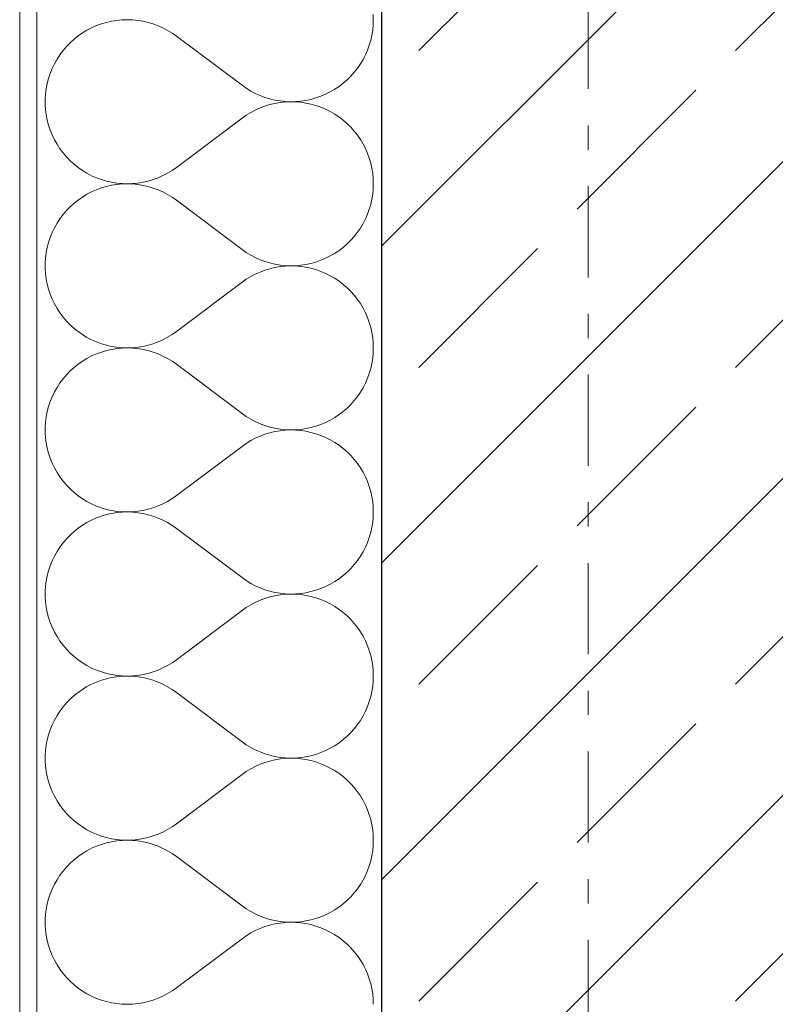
# Model space of a CAD drawing. Extents: x 100 to 2982, y 37 to 2050.
# Tile 32 of 130: x 620 to 664, y 1241 to 1298. Entities that reach past the tile are written whole.
import ezdxf
from ezdxf.xclip import XClip

# ---------------------------------------------------------------- set-up
doc = ezdxf.new("R2010")
doc.units = 0
doc.header["$MEASUREMENT"] = 0
doc.header["$XCLIPFRAME"] = 0
doc.linetypes.add('Przerywana podwójnie', pattern=[54.680554, 26.458333, -10.583333, 7.055556, -10.583333])
for name, color, linetype in [('410-K Osie', 7, 'Continuous'), ('420-K Ściany', 7, 'Continuous'), ('820-G Rysunki Obrazki', 7, 'Continuous')]:
    doc.layers.add(name, color=color, linetype=linetype)

# ---------------------------------------------------------------- blocks, each defined once
blk = doc.blocks.new('*X23')
at = {"layer": '420-K Ściany', "color": 174, "linetype": 'Continuous', "lineweight": 5, "ltscale": 0.2}
for p, q in [((640.326, 1298.236), (640.316, 1298.537)), ((623.979, 1297.767), (623.708, 1297.626)), ((624.259, 1297.891), (623.979, 1297.767)), ((624.546, 1297.996), (624.259, 1297.891)), ((624.839, 1298.082), (624.546, 1297.996)), ((625.137, 1298.15), (624.839, 1298.082)), ((625.438, 1298.198), (625.137, 1298.15)), ((625.743, 1298.227), (625.438, 1298.198)), ((626.048, 1298.236), (625.743, 1298.227)), ((626.353, 1298.226), (626.048, 1298.236)), ((626.658, 1298.196), (626.353, 1298.226)), ((626.959, 1298.147), (626.658, 1298.196)), ((627.257, 1298.078), (626.959, 1298.147)), ((627.55, 1297.991), (627.257, 1298.078)), ((627.836, 1297.885), (627.55, 1297.991)), ((628.115, 1297.76), (627.836, 1297.885)), ((628.386, 1297.618), (628.115, 1297.76)), ((640.288, 1297.635), (640.316, 1297.935)), ((640.316, 1297.935), (640.326, 1298.236)), ((623.196, 1297.294), (622.957, 1297.103)), ((623.446, 1297.468), (623.196, 1297.294)), ((623.708, 1297.626), (623.446, 1297.468)), ((628.647, 1297.459), (628.386, 1297.618)), ((628.897, 1297.284), (628.647, 1297.459)), ((628.897, 1297.284), (632.707, 1294.427)), ((640.174, 1297.044), (640.24, 1297.338)), ((640.24, 1297.338), (640.288, 1297.635)), ((622.517, 1296.679), (622.319, 1296.446)), ((622.73, 1296.898), (622.517, 1296.679)), ((622.957, 1297.103), (622.73, 1296.898)), ((639.987, 1296.472), (640.089, 1296.755)), ((640.089, 1296.755), (640.174, 1297.044)), ((622.136, 1296.201), (621.969, 1295.945)), ((622.319, 1296.446), (622.136, 1296.201)), ((639.729, 1295.928), (639.866, 1296.196)), ((639.866, 1296.196), (639.987, 1296.472)), ((621.819, 1295.679), (621.687, 1295.404)), ((621.969, 1295.945), (621.819, 1295.679)), ((639.404, 1295.421), (639.574, 1295.669)), ((639.574, 1295.669), (639.729, 1295.928)), ((621.572, 1295.121), (621.475, 1294.831)), ((621.687, 1295.404), (621.572, 1295.121)), ((638.804, 1294.747), (639.018, 1294.959)), ((639.018, 1294.959), (639.218, 1295.184)), ((639.218, 1295.184), (639.404, 1295.421)), ((621.398, 1294.535), (621.339, 1294.235)), ((621.475, 1294.831), (621.398, 1294.535)), ((632.707, 1294.427), (632.953, 1294.254)), ((638.087, 1294.198), (638.338, 1294.366)), ((638.338, 1294.366), (638.577, 1294.549)), ((638.577, 1294.549), (638.804, 1294.747)), ((621.3, 1293.932), (621.281, 1293.627)), ((621.339, 1294.235), (621.3, 1293.932)), ((632.953, 1294.254), (633.21, 1294.097)), ((633.21, 1294.097), (633.477, 1293.956)), ((633.477, 1293.956), (633.752, 1293.833)), ((633.752, 1293.833), (634.034, 1293.727)), ((634.034, 1293.727), (634.322, 1293.639)), ((636.996, 1293.695), (637.28, 1293.795)), ((637.28, 1293.795), (637.558, 1293.912)), ((637.558, 1293.912), (637.827, 1294.047)), ((637.827, 1294.047), (638.087, 1294.198)), ((621.281, 1293.627), (621.281, 1293.322)), ((621.281, 1293.322), (621.3, 1293.017)), ((634.034, 1293.222), (633.752, 1293.116)), ((634.322, 1293.31), (634.034, 1293.222)), ((634.322, 1293.639), (634.615, 1293.57)), ((634.615, 1293.379), (634.322, 1293.31)), ((634.615, 1293.57), (634.912, 1293.519)), ((634.912, 1293.43), (634.615, 1293.379)), ((634.912, 1293.519), (635.211, 1293.488)), ((635.211, 1293.461), (634.912, 1293.43)), ((635.211, 1293.488), (635.512, 1293.475)), ((635.512, 1293.474), (635.211, 1293.461)), ((635.512, 1293.475), (635.813, 1293.481)), ((635.813, 1293.468), (635.512, 1293.474)), ((635.813, 1293.481), (636.114, 1293.506)), ((636.114, 1293.443), (635.813, 1293.468)), ((636.114, 1293.506), (636.411, 1293.551)), ((636.411, 1293.398), (636.114, 1293.443)), ((636.411, 1293.551), (636.706, 1293.614)), ((636.706, 1293.335), (636.411, 1293.398)), ((636.706, 1293.614), (636.996, 1293.695)), ((636.996, 1293.254), (636.706, 1293.335)), ((637.28, 1293.154), (636.996, 1293.254)), ((637.558, 1293.037), (637.28, 1293.154)), ((621.3, 1293.017), (621.339, 1292.714)), ((621.339, 1292.714), (621.398, 1292.414)), ((632.953, 1292.695), (632.707, 1292.522)), ((633.21, 1292.852), (632.953, 1292.695)), ((633.477, 1292.993), (633.21, 1292.852)), ((633.752, 1293.116), (633.477, 1292.993)), ((637.827, 1292.902), (637.558, 1293.037)), ((638.087, 1292.751), (637.827, 1292.902)), ((638.338, 1292.583), (638.087, 1292.751)), ((638.577, 1292.4), (638.338, 1292.583)), ((621.398, 1292.414), (621.475, 1292.118)), ((621.475, 1292.118), (621.572, 1291.828)), ((628.897, 1289.665), (632.707, 1292.522)), ((638.804, 1292.202), (638.577, 1292.4)), ((639.018, 1291.99), (638.804, 1292.202)), ((621.572, 1291.828), (621.687, 1291.545)), ((621.687, 1291.545), (621.819, 1291.27)), ((639.218, 1291.765), (639.018, 1291.99)), ((639.404, 1291.528), (639.218, 1291.765)), ((639.574, 1291.28), (639.404, 1291.528)), ((621.819, 1291.27), (621.969, 1291.004)), ((621.969, 1291.004), (622.136, 1290.748)), ((639.729, 1291.021), (639.574, 1291.28)), ((639.866, 1290.753), (639.729, 1291.021)), ((622.136, 1290.748), (622.319, 1290.503)), ((622.319, 1290.503), (622.517, 1290.27)), ((639.987, 1290.477), (639.866, 1290.753)), ((640.089, 1290.194), (639.987, 1290.477)), ((622.517, 1290.27), (622.73, 1290.051)), ((622.73, 1290.051), (622.957, 1289.846)), ((622.957, 1289.846), (623.196, 1289.655)), ((640.174, 1289.905), (640.089, 1290.194)), ((640.24, 1289.611), (640.174, 1289.905)), ((623.196, 1289.655), (623.446, 1289.481)), ((623.446, 1289.481), (623.708, 1289.323)), ((623.708, 1289.323), (623.979, 1289.182)), ((623.979, 1289.182), (624.259, 1289.058)), ((627.836, 1289.064), (628.115, 1289.189)), ((628.115, 1289.189), (628.386, 1289.331)), ((628.386, 1289.331), (628.647, 1289.49)), ((628.647, 1289.49), (628.897, 1289.665)), ((640.288, 1289.314), (640.24, 1289.611)), ((640.316, 1289.014), (640.288, 1289.314)), ((624.259, 1289.058), (624.546, 1288.953)), ((624.546, 1288.953), (624.839, 1288.867)), ((624.839, 1288.867), (625.137, 1288.799)), ((625.137, 1288.626), (624.839, 1288.559)), ((625.137, 1288.799), (625.438, 1288.751)), ((625.438, 1288.674), (625.137, 1288.626)), ((625.438, 1288.751), (625.743, 1288.722)), ((625.743, 1288.703), (625.438, 1288.674)), ((625.743, 1288.722), (626.048, 1288.713)), ((626.048, 1288.713), (625.743, 1288.703)), ((626.048, 1288.713), (626.353, 1288.723)), ((626.353, 1288.702), (626.048, 1288.713)), ((626.353, 1288.723), (626.658, 1288.753)), ((626.658, 1288.672), (626.353, 1288.702)), ((626.658, 1288.753), (626.959, 1288.802)), ((626.959, 1288.623), (626.658, 1288.672)), ((626.959, 1288.802), (627.257, 1288.871)), ((627.257, 1288.554), (626.959, 1288.623)), ((627.257, 1288.871), (627.55, 1288.958)), ((627.55, 1288.958), (627.836, 1289.064)), ((640.326, 1288.713), (640.316, 1289.014)), ((640.316, 1288.412), (640.326, 1288.713)), ((623.708, 1288.102), (623.446, 1287.944)), ((623.979, 1288.243), (623.708, 1288.102)), ((624.259, 1288.367), (623.979, 1288.243)), ((624.546, 1288.472), (624.259, 1288.367)), ((624.839, 1288.559), (624.546, 1288.472)), ((627.55, 1288.467), (627.257, 1288.554)), ((627.836, 1288.361), (627.55, 1288.467)), ((628.115, 1288.237), (627.836, 1288.361)), ((628.386, 1288.095), (628.115, 1288.237)), ((628.647, 1287.936), (628.386, 1288.095)), ((640.24, 1287.814), (640.288, 1288.112)), ((640.288, 1288.112), (640.316, 1288.412)), ((622.957, 1287.579), (622.73, 1287.374)), ((623.196, 1287.77), (622.957, 1287.579)), ((623.446, 1287.944), (623.196, 1287.77)), ((628.897, 1287.76), (628.647, 1287.936)), ((628.897, 1287.76), (632.707, 1284.903)), ((640.089, 1287.231), (640.174, 1287.52)), ((640.174, 1287.52), (640.24, 1287.814)), ((622.319, 1286.922), (622.136, 1286.678)), ((622.517, 1287.155), (622.319, 1286.922)), ((622.73, 1287.374), (622.517, 1287.155)), ((639.866, 1286.672), (639.987, 1286.948)), ((639.987, 1286.948), (640.089, 1287.231)), ((621.969, 1286.422), (621.819, 1286.155)), ((622.136, 1286.678), (621.969, 1286.422)), ((639.574, 1286.145), (639.729, 1286.404)), ((639.729, 1286.404), (639.866, 1286.672)), ((621.687, 1285.88), (621.572, 1285.597)), ((621.819, 1286.155), (621.687, 1285.88)), ((639.218, 1285.66), (639.404, 1285.897)), ((639.404, 1285.897), (639.574, 1286.145)), ((621.475, 1285.307), (621.398, 1285.011)), ((621.572, 1285.597), (621.475, 1285.307)), ((638.577, 1285.025), (638.804, 1285.223)), ((638.804, 1285.223), (639.018, 1285.435)), ((639.018, 1285.435), (639.218, 1285.66)), ((621.339, 1284.711), (621.3, 1284.408)), ((621.398, 1285.011), (621.339, 1284.711)), ((632.707, 1284.903), (632.953, 1284.73)), ((632.953, 1284.73), (633.21, 1284.573)), ((633.21, 1284.573), (633.477, 1284.432)), ((637.827, 1284.523), (638.087, 1284.674)), ((638.087, 1284.674), (638.338, 1284.842)), ((638.338, 1284.842), (638.577, 1285.025)), ((621.3, 1284.408), (621.281, 1284.103)), ((621.281, 1284.103), (621.281, 1283.798)), ((633.477, 1284.432), (633.752, 1284.309)), ((633.752, 1284.309), (634.034, 1284.203)), ((634.034, 1284.203), (634.322, 1284.116)), ((634.322, 1284.116), (634.615, 1284.046)), ((634.615, 1284.046), (634.912, 1283.996)), ((636.114, 1283.983), (636.411, 1284.027)), ((636.411, 1284.027), (636.706, 1284.09)), ((636.706, 1284.09), (636.996, 1284.171)), ((636.996, 1284.171), (637.28, 1284.271)), ((637.28, 1284.271), (637.558, 1284.388)), ((637.558, 1284.388), (637.827, 1284.523)), ((621.281, 1283.798), (621.3, 1283.493)), ((621.3, 1283.493), (621.339, 1283.19)), ((633.477, 1283.469), (633.21, 1283.328)), ((633.752, 1283.592), (633.477, 1283.469)), ((634.034, 1283.698), (633.752, 1283.592)), ((634.322, 1283.786), (634.034, 1283.698)), ((634.615, 1283.855), (634.322, 1283.786)), ((634.912, 1283.906), (634.615, 1283.855)), ((634.912, 1283.996), (635.211, 1283.964)), ((635.211, 1283.938), (634.912, 1283.906)), ((635.211, 1283.964), (635.512, 1283.951)), ((635.512, 1283.95), (635.211, 1283.938)), ((635.512, 1283.951), (635.813, 1283.957)), ((635.813, 1283.944), (635.512, 1283.95)), ((635.813, 1283.957), (636.114, 1283.983)), ((636.114, 1283.919), (635.813, 1283.944)), ((636.411, 1283.875), (636.114, 1283.919)), ((636.706, 1283.812), (636.411, 1283.875)), ((636.996, 1283.73), (636.706, 1283.812)), ((637.28, 1283.631), (636.996, 1283.73)), ((637.558, 1283.513), (637.28, 1283.631)), ((637.827, 1283.378), (637.558, 1283.513)), ((621.339, 1283.19), (621.398, 1282.89)), ((621.398, 1282.89), (621.475, 1282.594)), ((628.897, 1280.141), (632.707, 1282.998)), ((632.953, 1283.171), (632.707, 1282.998)), ((633.21, 1283.328), (632.953, 1283.171)), ((638.087, 1283.227), (637.827, 1283.378)), ((638.338, 1283.059), (638.087, 1283.227)), ((638.577, 1282.876), (638.338, 1283.059)), ((638.804, 1282.678), (638.577, 1282.876)), ((621.475, 1282.594), (621.572, 1282.304)), ((621.572, 1282.304), (621.687, 1282.021)), ((639.018, 1282.467), (638.804, 1282.678)), ((639.218, 1282.242), (639.018, 1282.467)), ((621.687, 1282.021), (621.819, 1281.746)), ((621.819, 1281.746), (621.969, 1281.48)), ((639.404, 1282.004), (639.218, 1282.242)), ((639.574, 1281.756), (639.404, 1282.004)), ((639.729, 1281.497), (639.574, 1281.756)), ((621.969, 1281.48), (622.136, 1281.224)), ((622.136, 1281.224), (622.319, 1280.979)), ((639.866, 1281.229), (639.729, 1281.497)), ((639.987, 1280.953), (639.866, 1281.229)), ((622.319, 1280.979), (622.517, 1280.746)), ((622.517, 1280.746), (622.73, 1280.527)), ((640.089, 1280.67), (639.987, 1280.953)), ((640.174, 1280.381), (640.089, 1280.67)), ((622.73, 1280.527), (622.957, 1280.322)), ((622.957, 1280.322), (623.196, 1280.132)), ((623.196, 1280.132), (623.446, 1279.957)), ((628.647, 1279.966), (628.897, 1280.141)), ((640.24, 1280.087), (640.174, 1280.381)), ((640.288, 1279.79), (640.24, 1280.087)), ((623.446, 1279.957), (623.708, 1279.799)), ((623.708, 1279.799), (623.979, 1279.658)), ((623.979, 1279.658), (624.259, 1279.535)), ((624.259, 1279.535), (624.546, 1279.429)), ((624.546, 1279.429), (624.839, 1279.343)), ((627.257, 1279.347), (627.55, 1279.434)), ((627.55, 1279.434), (627.836, 1279.541)), ((627.836, 1279.541), (628.115, 1279.665)), ((628.115, 1279.665), (628.386, 1279.807)), ((628.386, 1279.807), (628.647, 1279.966)), ((640.316, 1279.49), (640.288, 1279.79)), ((640.326, 1279.189), (640.316, 1279.49)), ((624.546, 1278.948), (624.259, 1278.843)), ((624.839, 1279.035), (624.546, 1278.948)), ((624.839, 1279.343), (625.137, 1279.275)), ((625.137, 1279.102), (624.839, 1279.035)), ((625.137, 1279.275), (625.438, 1279.227)), ((625.438, 1279.151), (625.137, 1279.102)), ((625.438, 1279.227), (625.743, 1279.198)), ((625.743, 1279.179), (625.438, 1279.151)), ((625.743, 1279.198), (626.048, 1279.189)), ((626.048, 1279.189), (625.743, 1279.179)), ((626.048, 1279.189), (626.353, 1279.199)), ((626.353, 1279.178), (626.048, 1279.189)), ((626.353, 1279.199), (626.658, 1279.229)), ((626.658, 1279.149), (626.353, 1279.178)), ((626.658, 1279.229), (626.959, 1279.278)), ((626.959, 1279.099), (626.658, 1279.149)), ((626.959, 1279.278), (627.257, 1279.347)), ((627.257, 1279.031), (626.959, 1279.099)), ((627.55, 1278.943), (627.257, 1279.031)), ((627.836, 1278.837), (627.55, 1278.943)), ((640.288, 1278.588), (640.316, 1278.888)), ((640.316, 1278.888), (640.326, 1279.189)), ((623.446, 1278.421), (623.196, 1278.246)), ((623.708, 1278.579), (623.446, 1278.421)), ((623.979, 1278.72), (623.708, 1278.579)), ((624.259, 1278.843), (623.979, 1278.72)), ((628.115, 1278.713), (627.836, 1278.837)), ((628.386, 1278.571), (628.115, 1278.713)), ((628.647, 1278.412), (628.386, 1278.571)), ((628.897, 1278.236), (628.647, 1278.412)), ((640.174, 1277.997), (640.24, 1278.29)), ((640.24, 1278.29), (640.288, 1278.588)), ((622.73, 1277.85), (622.517, 1277.631)), ((622.957, 1278.056), (622.73, 1277.85)), ((623.196, 1278.246), (622.957, 1278.056)), ((628.897, 1278.236), (632.707, 1275.379)), ((640.089, 1277.707), (640.174, 1277.997)), ((622.136, 1277.154), (621.969, 1276.898)), ((622.319, 1277.399), (622.136, 1277.154)), ((622.517, 1277.631), (622.319, 1277.399)), ((639.729, 1276.88), (639.866, 1277.148)), ((639.866, 1277.148), (639.987, 1277.424)), ((639.987, 1277.424), (640.089, 1277.707)), ((621.819, 1276.632), (621.687, 1276.356)), ((621.969, 1276.898), (621.819, 1276.632)), ((639.404, 1276.373), (639.574, 1276.622)), ((639.574, 1276.622), (639.729, 1276.88)), ((621.572, 1276.073), (621.475, 1275.783)), ((621.687, 1276.356), (621.572, 1276.073)), ((639.018, 1275.911), (639.218, 1276.136)), ((639.218, 1276.136), (639.404, 1276.373)), ((621.398, 1275.488), (621.339, 1275.188)), ((621.475, 1275.783), (621.398, 1275.488)), ((638.338, 1275.318), (638.577, 1275.501)), ((638.577, 1275.501), (638.804, 1275.699)), ((638.804, 1275.699), (639.018, 1275.911)), ((621.3, 1274.885), (621.281, 1274.58)), ((621.339, 1275.188), (621.3, 1274.885)), ((632.707, 1275.379), (632.953, 1275.206)), ((632.953, 1275.206), (633.21, 1275.049)), ((633.21, 1275.049), (633.477, 1274.909)), ((633.477, 1274.909), (633.752, 1274.785)), ((637.28, 1274.747), (637.558, 1274.864)), ((637.558, 1274.864), (637.827, 1274.999)), ((637.827, 1274.999), (638.087, 1275.151)), ((638.087, 1275.151), (638.338, 1275.318)), ((621.281, 1274.58), (621.281, 1274.274)), ((633.752, 1274.785), (634.034, 1274.679)), ((634.034, 1274.679), (634.322, 1274.592)), ((634.322, 1274.592), (634.615, 1274.522)), ((634.615, 1274.331), (634.322, 1274.262)), ((634.615, 1274.522), (634.912, 1274.472)), ((634.912, 1274.382), (634.615, 1274.331)), ((634.912, 1274.472), (635.211, 1274.44)), ((635.211, 1274.414), (634.912, 1274.382)), ((635.211, 1274.44), (635.512, 1274.427)), ((635.512, 1274.427), (635.211, 1274.414)), ((635.512, 1274.427), (635.813, 1274.433)), ((635.813, 1274.42), (635.512, 1274.427)), ((635.813, 1274.433), (636.114, 1274.459)), ((636.114, 1274.395), (635.813, 1274.42)), ((636.114, 1274.459), (636.411, 1274.503)), ((636.411, 1274.351), (636.114, 1274.395)), ((636.411, 1274.503), (636.706, 1274.566)), ((636.706, 1274.288), (636.411, 1274.351)), ((636.706, 1274.566), (636.996, 1274.647)), ((636.996, 1274.206), (636.706, 1274.288)), ((636.996, 1274.647), (637.28, 1274.747)), ((621.281, 1274.274), (621.3, 1273.969)), ((621.3, 1273.969), (621.339, 1273.666)), ((633.21, 1273.805), (632.953, 1273.648)), ((633.477, 1273.945), (633.21, 1273.805)), ((633.752, 1274.069), (633.477, 1273.945)), ((634.034, 1274.174), (633.752, 1274.069)), ((634.322, 1274.262), (634.034, 1274.174)), ((637.28, 1274.107), (636.996, 1274.206)), ((637.558, 1273.989), (637.28, 1274.107)), ((637.827, 1273.855), (637.558, 1273.989)), ((638.087, 1273.703), (637.827, 1273.855)), ((621.339, 1273.666), (621.398, 1273.366)), ((621.398, 1273.366), (621.475, 1273.071)), ((628.897, 1270.617), (632.707, 1273.474)), ((632.953, 1273.648), (632.707, 1273.474)), ((638.338, 1273.536), (638.087, 1273.703)), ((638.577, 1273.352), (638.338, 1273.536)), ((638.804, 1273.155), (638.577, 1273.352)), ((639.018, 1272.943), (638.804, 1273.155)), ((621.475, 1273.071), (621.572, 1272.781)), ((621.572, 1272.781), (621.687, 1272.497)), ((639.218, 1272.718), (639.018, 1272.943)), ((639.404, 1272.481), (639.218, 1272.718)), ((621.687, 1272.497), (621.819, 1272.222)), ((621.819, 1272.222), (621.969, 1271.956)), ((639.574, 1272.232), (639.404, 1272.481)), ((639.729, 1271.974), (639.574, 1272.232)), ((621.969, 1271.956), (622.136, 1271.7)), ((622.136, 1271.7), (622.319, 1271.455)), ((622.319, 1271.455), (622.517, 1271.223)), ((639.866, 1271.706), (639.729, 1271.974)), ((639.987, 1271.429), (639.866, 1271.706)), ((640.089, 1271.146), (639.987, 1271.429)), ((622.517, 1271.223), (622.73, 1271.003)), ((622.73, 1271.003), (622.957, 1270.798)), ((640.174, 1270.857), (640.089, 1271.146)), ((640.24, 1270.563), (640.174, 1270.857)), ((622.957, 1270.798), (623.196, 1270.608)), ((623.196, 1270.608), (623.446, 1270.433)), ((623.446, 1270.433), (623.708, 1270.275)), ((628.386, 1270.283), (628.647, 1270.442)), ((628.647, 1270.442), (628.897, 1270.617)), ((640.288, 1270.266), (640.24, 1270.563)), ((623.708, 1270.275), (623.979, 1270.134)), ((623.979, 1270.134), (624.259, 1270.011)), ((624.259, 1270.011), (624.546, 1269.906)), ((624.546, 1269.906), (624.839, 1269.819)), ((624.839, 1269.819), (625.137, 1269.751)), ((625.137, 1269.751), (625.438, 1269.703)), ((626.658, 1269.705), (626.959, 1269.755)), ((626.959, 1269.755), (627.257, 1269.823)), ((627.257, 1269.823), (627.55, 1269.911)), ((627.55, 1269.911), (627.836, 1270.017)), ((627.836, 1270.017), (628.115, 1270.141)), ((628.115, 1270.141), (628.386, 1270.283)), ((640.316, 1269.966), (640.288, 1270.266)), ((640.326, 1269.665), (640.316, 1269.966)), ((623.979, 1269.196), (623.708, 1269.055)), ((624.259, 1269.319), (623.979, 1269.196)), ((624.546, 1269.424), (624.259, 1269.319)), ((624.839, 1269.511), (624.546, 1269.424)), ((625.137, 1269.578), (624.839, 1269.511)), ((625.438, 1269.627), (625.137, 1269.578)), ((625.438, 1269.703), (625.743, 1269.674)), ((625.743, 1269.656), (625.438, 1269.627)), ((625.743, 1269.674), (626.048, 1269.665)), ((626.048, 1269.665), (625.743, 1269.656)), ((626.048, 1269.665), (626.353, 1269.675)), ((626.353, 1269.655), (626.048, 1269.665)), ((626.353, 1269.675), (626.658, 1269.705)), ((626.658, 1269.625), (626.353, 1269.655)), ((626.959, 1269.575), (626.658, 1269.625)), ((627.257, 1269.507), (626.959, 1269.575)), ((627.55, 1269.419), (627.257, 1269.507)), ((627.836, 1269.313), (627.55, 1269.419)), ((628.115, 1269.189), (627.836, 1269.313)), ((628.386, 1269.047), (628.115, 1269.189)), ((640.288, 1269.064), (640.316, 1269.364)), ((640.316, 1269.364), (640.326, 1269.665)), ((623.196, 1268.722), (622.957, 1268.532)), ((623.446, 1268.897), (623.196, 1268.722)), ((623.708, 1269.055), (623.446, 1268.897)), ((628.647, 1268.888), (628.386, 1269.047)), ((628.897, 1268.713), (628.647, 1268.888)), ((628.897, 1268.713), (632.707, 1265.855)), ((640.174, 1268.473), (640.24, 1268.767)), ((640.24, 1268.767), (640.288, 1269.064)), ((622.517, 1268.107), (622.319, 1267.875)), ((622.73, 1268.327), (622.517, 1268.107)), ((622.957, 1268.532), (622.73, 1268.327)), ((639.987, 1267.9), (640.089, 1268.184)), ((640.089, 1268.184), (640.174, 1268.473)), ((622.136, 1267.63), (621.969, 1267.374)), ((622.319, 1267.875), (622.136, 1267.63)), ((639.729, 1267.356), (639.866, 1267.624)), ((639.866, 1267.624), (639.987, 1267.9)), ((621.819, 1267.108), (621.687, 1266.833)), ((621.969, 1267.374), (621.819, 1267.108)), ((639.404, 1266.849), (639.574, 1267.098)), ((639.574, 1267.098), (639.729, 1267.356)), ((621.572, 1266.549), (621.475, 1266.259)), ((621.687, 1266.833), (621.572, 1266.549)), ((638.804, 1266.175), (639.018, 1266.387)), ((639.018, 1266.387), (639.218, 1266.612)), ((639.218, 1266.612), (639.404, 1266.849)), ((621.398, 1265.964), (621.339, 1265.664)), ((621.475, 1266.259), (621.398, 1265.964)), ((632.707, 1265.855), (632.953, 1265.682)), ((638.087, 1265.627), (638.338, 1265.794)), ((638.338, 1265.794), (638.577, 1265.977)), ((638.577, 1265.977), (638.804, 1266.175)), ((621.3, 1265.361), (621.281, 1265.056)), ((621.339, 1265.664), (621.3, 1265.361)), ((632.953, 1265.682), (633.21, 1265.525)), ((633.21, 1265.525), (633.477, 1265.385)), ((633.477, 1265.385), (633.752, 1265.261)), ((633.752, 1265.261), (634.034, 1265.156)), ((634.034, 1265.156), (634.322, 1265.068)), ((636.996, 1265.124), (637.28, 1265.223)), ((637.28, 1265.223), (637.558, 1265.341)), ((637.558, 1265.341), (637.827, 1265.475)), ((637.827, 1265.475), (638.087, 1265.627)), ((621.281, 1265.056), (621.281, 1264.75)), ((621.281, 1264.75), (621.3, 1264.445)), ((634.034, 1264.65), (633.752, 1264.545)), ((634.322, 1264.738), (634.034, 1264.65)), ((634.322, 1265.068), (634.615, 1264.999)), ((634.615, 1264.808), (634.322, 1264.738)), ((634.615, 1264.999), (634.912, 1264.948)), ((634.912, 1264.858), (634.615, 1264.808)), ((634.912, 1264.948), (635.211, 1264.916)), ((635.211, 1264.89), (634.912, 1264.858)), ((635.211, 1264.916), (635.512, 1264.903)), ((635.512, 1264.903), (635.211, 1264.89)), ((635.512, 1264.903), (635.813, 1264.91)), ((635.813, 1264.897), (635.512, 1264.903)), ((635.813, 1264.91), (636.114, 1264.935)), ((636.114, 1264.871), (635.813, 1264.897)), ((636.114, 1264.935), (636.411, 1264.979)), ((636.411, 1264.827), (636.114, 1264.871)), ((636.411, 1264.979), (636.706, 1265.042)), ((636.706, 1264.764), (636.411, 1264.827)), ((636.706, 1265.042), (636.996, 1265.124)), ((636.996, 1264.683), (636.706, 1264.764)), ((637.28, 1264.583), (636.996, 1264.683)), ((637.558, 1264.466), (637.28, 1264.583)), ((621.3, 1264.445), (621.339, 1264.142)), ((621.339, 1264.142), (621.398, 1263.842)), ((632.953, 1264.124), (632.707, 1263.951)), ((633.21, 1264.281), (632.953, 1264.124)), ((633.477, 1264.421), (633.21, 1264.281)), ((633.752, 1264.545), (633.477, 1264.421)), ((637.827, 1264.331), (637.558, 1264.466)), ((638.087, 1264.179), (637.827, 1264.331)), ((638.338, 1264.012), (638.087, 1264.179)), ((638.577, 1263.829), (638.338, 1264.012)), ((621.398, 1263.842), (621.475, 1263.547)), ((621.475, 1263.547), (621.572, 1263.257)), ((628.897, 1261.094), (632.707, 1263.951)), ((638.804, 1263.631), (638.577, 1263.829)), ((639.018, 1263.419), (638.804, 1263.631)), ((621.572, 1263.257), (621.687, 1262.974)), ((621.687, 1262.974), (621.819, 1262.698)), ((639.218, 1263.194), (639.018, 1263.419)), ((639.404, 1262.957), (639.218, 1263.194)), ((639.574, 1262.708), (639.404, 1262.957)), ((621.819, 1262.698), (621.969, 1262.432)), ((621.969, 1262.432), (622.136, 1262.176)), ((639.729, 1262.45), (639.574, 1262.708)), ((639.866, 1262.182), (639.729, 1262.45)), ((622.136, 1262.176), (622.319, 1261.931)), ((622.319, 1261.931), (622.517, 1261.699)), ((639.987, 1261.906), (639.866, 1262.182)), ((640.089, 1261.622), (639.987, 1261.906)), ((622.517, 1261.699), (622.73, 1261.48)), ((622.73, 1261.48), (622.957, 1261.274)), ((622.957, 1261.274), (623.196, 1261.084)), ((640.174, 1261.333), (640.089, 1261.622)), ((640.24, 1261.04), (640.174, 1261.333)), ((623.196, 1261.084), (623.446, 1260.909)), ((623.446, 1260.909), (623.708, 1260.751)), ((623.708, 1260.751), (623.979, 1260.61)), ((623.979, 1260.61), (624.259, 1260.487)), ((627.836, 1260.493), (628.115, 1260.617)), ((628.115, 1260.617), (628.386, 1260.759)), ((628.386, 1260.759), (628.647, 1260.918)), ((628.647, 1260.918), (628.897, 1261.094)), ((640.288, 1260.742), (640.24, 1261.04)), ((640.316, 1260.442), (640.288, 1260.742)), ((624.259, 1260.487), (624.546, 1260.382)), ((624.546, 1260.382), (624.839, 1260.295)), ((624.839, 1260.295), (625.137, 1260.228)), ((625.137, 1260.055), (624.839, 1259.987)), ((625.137, 1260.228), (625.438, 1260.179)), ((625.438, 1260.103), (625.137, 1260.055)), ((625.438, 1260.179), (625.743, 1260.15)), ((625.743, 1260.132), (625.438, 1260.103)), ((625.743, 1260.15), (626.048, 1260.141)), ((626.048, 1260.141), (625.743, 1260.132)), ((626.048, 1260.141), (626.353, 1260.151)), ((626.353, 1260.131), (626.048, 1260.141)), ((626.353, 1260.151), (626.658, 1260.181)), ((626.658, 1260.101), (626.353, 1260.131)), ((626.658, 1260.181), (626.959, 1260.231)), ((626.959, 1260.052), (626.658, 1260.101)), ((626.959, 1260.231), (627.257, 1260.299)), ((627.257, 1259.983), (626.959, 1260.052)), ((627.257, 1260.299), (627.55, 1260.387)), ((627.55, 1260.387), (627.836, 1260.493)), ((640.326, 1260.141), (640.316, 1260.442)), ((640.316, 1259.84), (640.326, 1260.141)), ((623.708, 1259.531), (623.446, 1259.373)), ((623.979, 1259.672), (623.708, 1259.531)), ((624.259, 1259.795), (623.979, 1259.672)), ((624.546, 1259.901), (624.259, 1259.795)), ((624.839, 1259.987), (624.546, 1259.901)), ((627.55, 1259.896), (627.257, 1259.983)), ((627.836, 1259.789), (627.55, 1259.896)), ((628.115, 1259.665), (627.836, 1259.789)), ((628.386, 1259.523), (628.115, 1259.665)), ((628.647, 1259.364), (628.386, 1259.523)), ((640.24, 1259.243), (640.288, 1259.54)), ((640.288, 1259.54), (640.316, 1259.84)), ((622.957, 1259.008), (622.73, 1258.803)), ((623.196, 1259.198), (622.957, 1259.008)), ((623.446, 1259.373), (623.196, 1259.198)), ((628.897, 1259.189), (628.647, 1259.364)), ((628.897, 1259.189), (632.707, 1256.332)), ((640.089, 1258.66), (640.174, 1258.949)), ((640.174, 1258.949), (640.24, 1259.243)), ((622.319, 1258.351), (622.136, 1258.106)), ((622.517, 1258.583), (622.319, 1258.351)), ((622.73, 1258.803), (622.517, 1258.583)), ((639.866, 1258.101), (639.987, 1258.377)), ((639.987, 1258.377), (640.089, 1258.66)), ((621.969, 1257.85), (621.819, 1257.584)), ((622.136, 1258.106), (621.969, 1257.85)), ((639.574, 1257.574), (639.729, 1257.833)), ((639.729, 1257.833), (639.866, 1258.101)), ((621.687, 1257.309), (621.572, 1257.026)), ((621.819, 1257.584), (621.687, 1257.309)), ((639.218, 1257.088), (639.404, 1257.326)), ((639.404, 1257.326), (639.574, 1257.574)), ((621.475, 1256.736), (621.398, 1256.44)), ((621.572, 1257.026), (621.475, 1256.736)), ((638.577, 1256.454), (638.804, 1256.652)), ((638.804, 1256.652), (639.018, 1256.863)), ((639.018, 1256.863), (639.218, 1257.088)), ((621.339, 1256.14), (621.3, 1255.837)), ((621.398, 1256.44), (621.339, 1256.14)), ((632.707, 1256.332), (632.953, 1256.159)), ((632.953, 1256.159), (633.21, 1256.002)), ((633.21, 1256.002), (633.477, 1255.861)), ((637.827, 1255.951), (638.087, 1256.103)), ((638.087, 1256.103), (638.338, 1256.271)), ((638.338, 1256.271), (638.577, 1256.454)), ((621.3, 1255.837), (621.281, 1255.532)), ((621.281, 1255.532), (621.281, 1255.226)), ((633.477, 1255.861), (633.752, 1255.738)), ((633.752, 1255.738), (634.034, 1255.632)), ((634.034, 1255.632), (634.322, 1255.544)), ((634.322, 1255.544), (634.615, 1255.475)), ((634.615, 1255.475), (634.912, 1255.424)), ((636.114, 1255.411), (636.411, 1255.455)), ((636.411, 1255.455), (636.706, 1255.518)), ((636.706, 1255.518), (636.996, 1255.6)), ((636.996, 1255.6), (637.28, 1255.699)), ((637.28, 1255.699), (637.558, 1255.817)), ((637.558, 1255.817), (637.827, 1255.951)), ((621.281, 1255.226), (621.3, 1254.922)), ((621.3, 1254.922), (621.339, 1254.618)), ((633.477, 1254.897), (633.21, 1254.757)), ((633.752, 1255.021), (633.477, 1254.897)), ((634.034, 1255.127), (633.752, 1255.021)), ((634.322, 1255.214), (634.034, 1255.127)), ((634.615, 1255.284), (634.322, 1255.214)), ((634.912, 1255.334), (634.615, 1255.284)), ((634.912, 1255.424), (635.211, 1255.392)), ((635.211, 1255.366), (634.912, 1255.334)), ((635.211, 1255.392), (635.512, 1255.38)), ((635.512, 1255.379), (635.211, 1255.366)), ((635.512, 1255.38), (635.813, 1255.386)), ((635.813, 1255.373), (635.512, 1255.379)), ((635.813, 1255.386), (636.114, 1255.411)), ((636.114, 1255.347), (635.813, 1255.373)), ((636.411, 1255.303), (636.114, 1255.347)), ((636.706, 1255.24), (636.411, 1255.303)), ((636.996, 1255.159), (636.706, 1255.24)), ((637.28, 1255.059), (636.996, 1255.159)), ((637.558, 1254.942), (637.28, 1255.059)), ((637.827, 1254.807), (637.558, 1254.942)), ((621.339, 1254.618), (621.398, 1254.319)), ((621.398, 1254.319), (621.475, 1254.023)), ((628.897, 1251.57), (632.707, 1254.427)), ((632.953, 1254.6), (632.707, 1254.427)), ((633.21, 1254.757), (632.953, 1254.6)), ((638.087, 1254.656), (637.827, 1254.807)), ((638.338, 1254.488), (638.087, 1254.656)), ((638.577, 1254.305), (638.338, 1254.488)), ((638.804, 1254.107), (638.577, 1254.305)), ((621.475, 1254.023), (621.572, 1253.733)), ((621.572, 1253.733), (621.687, 1253.45)), ((639.018, 1253.895), (638.804, 1254.107)), ((639.218, 1253.67), (639.018, 1253.895)), ((621.687, 1253.45), (621.819, 1253.175)), ((621.819, 1253.175), (621.969, 1252.908)), ((639.404, 1253.433), (639.218, 1253.67)), ((639.574, 1253.185), (639.404, 1253.433)), ((639.729, 1252.926), (639.574, 1253.185)), ((621.969, 1252.908), (622.136, 1252.652)), ((622.136, 1252.652), (622.319, 1252.408)), ((639.866, 1252.658), (639.729, 1252.926)), ((639.987, 1252.382), (639.866, 1252.658)), ((622.319, 1252.408), (622.517, 1252.175)), ((622.517, 1252.175), (622.73, 1251.956)), ((640.089, 1252.099), (639.987, 1252.382)), ((640.174, 1251.81), (640.089, 1252.099)), ((622.73, 1251.956), (622.957, 1251.75)), ((622.957, 1251.75), (623.196, 1251.56)), ((623.196, 1251.56), (623.446, 1251.386)), ((628.647, 1251.394), (628.897, 1251.57)), ((640.24, 1251.516), (640.174, 1251.81)), ((640.288, 1251.218), (640.24, 1251.516)), ((623.446, 1251.386), (623.708, 1251.227)), ((623.708, 1251.227), (623.979, 1251.086)), ((623.979, 1251.086), (624.259, 1250.963)), ((624.259, 1250.963), (624.546, 1250.858)), ((624.546, 1250.858), (624.839, 1250.771)), ((627.257, 1250.775), (627.55, 1250.863)), ((627.55, 1250.863), (627.836, 1250.969)), ((627.836, 1250.969), (628.115, 1251.093)), ((628.115, 1251.093), (628.386, 1251.235)), ((628.386, 1251.235), (628.647, 1251.394)), ((640.316, 1250.918), (640.288, 1251.218)), ((640.326, 1250.617), (640.316, 1250.918)), ((624.546, 1250.377), (624.259, 1250.272)), ((624.839, 1250.463), (624.546, 1250.377)), ((624.839, 1250.771), (625.137, 1250.704)), ((625.137, 1250.531), (624.839, 1250.463)), ((625.137, 1250.704), (625.438, 1250.656)), ((625.438, 1250.579), (625.137, 1250.531)), ((625.438, 1250.656), (625.743, 1250.627)), ((625.743, 1250.608), (625.438, 1250.579)), ((625.743, 1250.627), (626.048, 1250.617)), ((626.048, 1250.617), (625.743, 1250.608)), ((626.048, 1250.617), (626.353, 1250.628)), ((626.353, 1250.607), (626.048, 1250.617)), ((626.353, 1250.628), (626.658, 1250.658)), ((626.658, 1250.577), (626.353, 1250.607)), ((626.658, 1250.658), (626.959, 1250.707)), ((626.959, 1250.528), (626.658, 1250.577)), ((626.959, 1250.707), (627.257, 1250.775)), ((627.257, 1250.459), (626.959, 1250.528)), ((627.55, 1250.372), (627.257, 1250.459)), ((627.836, 1250.266), (627.55, 1250.372)), ((640.288, 1250.016), (640.316, 1250.316)), ((640.316, 1250.316), (640.326, 1250.617)), ((623.446, 1249.849), (623.196, 1249.675)), ((623.708, 1250.007), (623.446, 1249.849)), ((623.979, 1250.148), (623.708, 1250.007)), ((624.259, 1250.272), (623.979, 1250.148)), ((628.115, 1250.141), (627.836, 1250.266)), ((628.386, 1249.999), (628.115, 1250.141)), ((628.647, 1249.84), (628.386, 1249.999)), ((628.897, 1249.665), (628.647, 1249.84)), ((640.174, 1249.425), (640.24, 1249.719)), ((640.24, 1249.719), (640.288, 1250.016)), ((622.73, 1249.279), (622.517, 1249.06)), ((622.957, 1249.484), (622.73, 1249.279)), ((623.196, 1249.675), (622.957, 1249.484)), ((628.897, 1249.665), (632.707, 1246.808)), ((640.089, 1249.136), (640.174, 1249.425)), ((622.136, 1248.582), (621.969, 1248.326)), ((622.319, 1248.827), (622.136, 1248.582)), ((622.517, 1249.06), (622.319, 1248.827)), ((639.729, 1248.309), (639.866, 1248.577)), ((639.866, 1248.577), (639.987, 1248.853)), ((639.987, 1248.853), (640.089, 1249.136)), ((621.819, 1248.06), (621.687, 1247.785)), ((621.969, 1248.326), (621.819, 1248.06)), ((639.404, 1247.802), (639.574, 1248.05)), ((639.574, 1248.05), (639.729, 1248.309)), ((621.572, 1247.502), (621.475, 1247.212)), ((621.687, 1247.785), (621.572, 1247.502)), ((639.018, 1247.34), (639.218, 1247.565)), ((639.218, 1247.565), (639.404, 1247.802)), ((621.398, 1246.916), (621.339, 1246.616)), ((621.475, 1247.212), (621.398, 1246.916)), ((638.338, 1246.747), (638.577, 1246.93)), ((638.577, 1246.93), (638.804, 1247.128)), ((638.804, 1247.128), (639.018, 1247.34)), ((621.3, 1246.313), (621.281, 1246.008)), ((621.339, 1246.616), (621.3, 1246.313)), ((632.707, 1246.808), (632.953, 1246.635)), ((632.953, 1246.635), (633.21, 1246.478)), ((633.21, 1246.478), (633.477, 1246.337)), ((633.477, 1246.337), (633.752, 1246.214)), ((637.28, 1246.176), (637.558, 1246.293)), ((637.558, 1246.293), (637.827, 1246.428)), ((637.827, 1246.428), (638.087, 1246.579)), ((638.087, 1246.579), (638.338, 1246.747)), ((621.281, 1246.008), (621.281, 1245.703)), ((633.752, 1246.214), (634.034, 1246.108)), ((634.034, 1246.108), (634.322, 1246.02)), ((634.322, 1246.02), (634.615, 1245.951)), ((634.615, 1245.76), (634.322, 1245.691)), ((634.615, 1245.951), (634.912, 1245.9)), ((634.912, 1245.811), (634.615, 1245.76)), ((634.912, 1245.9), (635.211, 1245.869)), ((635.211, 1245.842), (634.912, 1245.811)), ((635.211, 1245.869), (635.512, 1245.856)), ((635.512, 1245.855), (635.211, 1245.842)), ((635.512, 1245.856), (635.813, 1245.862)), ((635.813, 1245.849), (635.512, 1245.855)), ((635.813, 1245.862), (636.114, 1245.887)), ((636.114, 1245.824), (635.813, 1245.849)), ((636.114, 1245.887), (636.411, 1245.931)), ((636.411, 1245.779), (636.114, 1245.824)), ((636.411, 1245.931), (636.706, 1245.994)), ((636.706, 1245.716), (636.411, 1245.779)), ((636.706, 1245.994), (636.996, 1246.076)), ((636.996, 1245.635), (636.706, 1245.716)), ((636.996, 1246.076), (637.28, 1246.176)), ((621.281, 1245.703), (621.3, 1245.398)), ((621.3, 1245.398), (621.339, 1245.095)), ((633.21, 1245.233), (632.953, 1245.076)), ((633.477, 1245.374), (633.21, 1245.233)), ((633.752, 1245.497), (633.477, 1245.374)), ((634.034, 1245.603), (633.752, 1245.497)), ((634.322, 1245.691), (634.034, 1245.603)), ((637.28, 1245.535), (636.996, 1245.635)), ((637.558, 1245.418), (637.28, 1245.535)), ((637.827, 1245.283), (637.558, 1245.418)), ((638.087, 1245.132), (637.827, 1245.283)), ((621.339, 1245.095), (621.398, 1244.795)), ((621.398, 1244.795), (621.475, 1244.499)), ((628.897, 1242.046), (632.707, 1244.903)), ((632.953, 1245.076), (632.707, 1244.903)), ((638.338, 1244.964), (638.087, 1245.132)), ((638.577, 1244.781), (638.338, 1244.964)), ((638.804, 1244.583), (638.577, 1244.781)), ((639.018, 1244.371), (638.804, 1244.583)), ((621.475, 1244.499), (621.572, 1244.209)), ((621.572, 1244.209), (621.687, 1243.926)), ((639.218, 1244.146), (639.018, 1244.371)), ((639.404, 1243.909), (639.218, 1244.146)), ((621.687, 1243.926), (621.819, 1243.651)), ((621.819, 1243.651), (621.969, 1243.385)), ((639.574, 1243.661), (639.404, 1243.909)), ((639.729, 1243.402), (639.574, 1243.661)), ((621.969, 1243.385), (622.136, 1243.129)), ((622.136, 1243.129), (622.319, 1242.884)), ((622.319, 1242.884), (622.517, 1242.651)), ((639.866, 1243.134), (639.729, 1243.402)), ((639.987, 1242.858), (639.866, 1243.134)), ((640.089, 1242.575), (639.987, 1242.858)), ((622.517, 1242.651), (622.73, 1242.432)), ((622.73, 1242.432), (622.957, 1242.227)), ((640.174, 1242.286), (640.089, 1242.575)), ((640.24, 1241.992), (640.174, 1242.286)), ((622.957, 1242.227), (623.196, 1242.036)), ((623.196, 1242.036), (623.446, 1241.862)), ((623.446, 1241.862), (623.708, 1241.704)), ((628.386, 1241.712), (628.647, 1241.871)), ((628.647, 1241.871), (628.897, 1242.046)), ((640.288, 1241.694), (640.24, 1241.992)), ((623.708, 1241.704), (623.979, 1241.563)), ((623.979, 1241.563), (624.259, 1241.439)), ((624.259, 1241.439), (624.546, 1241.334)), ((624.546, 1241.334), (624.839, 1241.248)), ((624.839, 1241.248), (625.137, 1241.18)), ((625.137, 1241.18), (625.438, 1241.132)), ((626.658, 1241.134), (626.959, 1241.183)), ((626.959, 1241.183), (627.257, 1241.252)), ((627.257, 1241.252), (627.55, 1241.339)), ((627.55, 1241.339), (627.836, 1241.445)), ((627.836, 1241.445), (628.115, 1241.57)), ((628.115, 1241.57), (628.386, 1241.712)), ((640.316, 1241.395), (640.288, 1241.694)), ((640.326, 1241.094), (640.316, 1241.395)), ((625.438, 1241.132), (625.743, 1241.103)), ((625.743, 1241.103), (626.048, 1241.094)), ((626.048, 1241.094), (626.353, 1241.104)), ((626.353, 1241.104), (626.658, 1241.134))]:
    blk.add_line(p, q, dxfattribs=at)
blk = doc.blocks.new('Rysunek_1_1', base_point=(-18316.349, -206.526))
at = {"layer": '420-K Ściany', "linetype": 'Continuous', "lineweight": 5}
h = blk.add_hatch(dxfattribs=at)
h.set_pattern_fill('Tynk_0001', color=176, style=0, pattern_type=2)
h.set_pattern_definition([(0, (-18316.349, -206.5255), (0, 8.660254), [0, -5]), (0, (-18313.849, -202.195), (0, 8.660254), [0, -5])])
h.paths.add_polyline_path([(619.802, 1481.509), (619.802, 1179.009), (620.802, 1179.576), (620.802, 1481.509)])
h = blk.add_hatch(dxfattribs=at)
h.set_pattern_fill('Beton_zbrojony_0001', color=170, style=0, pattern_type=2)
h.set_pattern_definition([(45, (-18316.349, -206.526), (-9.192388, 9.192388), []), (45, (-18320.945, -201.929), (-9.192388, 9.192388), [9.75, -3.25])])
h.paths.add_polyline_path([(664.802, 1204.509), (664.802, 1481.509), (640.802, 1481.509), (640.802, 1204.509)])
at = {"layer": '410-K Osie', "color": 4, "linetype": 'Przerywana podwójnie', "lineweight": 13, "ltscale": 0.2}
blk.add_line((652.802, 1813.509), (652.802, 529.46), dxfattribs=at)
blk.add_line((652.802, 1813.509), (652.802, 529.46), dxfattribs=at)
at = {"layer": '420-K Ściany', "color": 67, "linetype": 'Continuous', "lineweight": 13, "ltscale": 0.2}
blk.add_line((620.802, 1481.509), (620.802, 1179.576), dxfattribs=at)
at = {"layer": '420-K Ściany', "color": 27, "linetype": 'Continuous', "lineweight": 25, "ltscale": 0.2}
blk.add_line((640.802, 1481.509), (640.802, 1204.509), dxfattribs=at)
at = {"layer": '420-K Ściany', "color": 47, "linetype": 'Continuous', "lineweight": 15, "ltscale": 0.2, "flags": 128}
blk.add_lwpolyline([(619.802, 1481.509), (619.802, 1179.009)], dxfattribs=at)
at = {"color": 65, "linetype": 'Continuous', "lineweight": 13, "ltscale": 0.2}
blk.add_blockref('*X23', (0, 0), dxfattribs=at)

msp = doc.modelspace()

# ---------------------------------------------------------------- block references
at = {"layer": '820-G Rysunki Obrazki', "color": 65, "linetype": 'Continuous', "lineweight": 13, "ltscale": 0.2}
ref = msp.add_blockref('Rysunek_1_1', (-18316.349, -206.526), dxfattribs=at)
XClip(ref).set_block_clipping_path([(244.527027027, 75.2081975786), (2570.9054054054, 2024.1891891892)])

doc.saveas('drawing.dxf')
